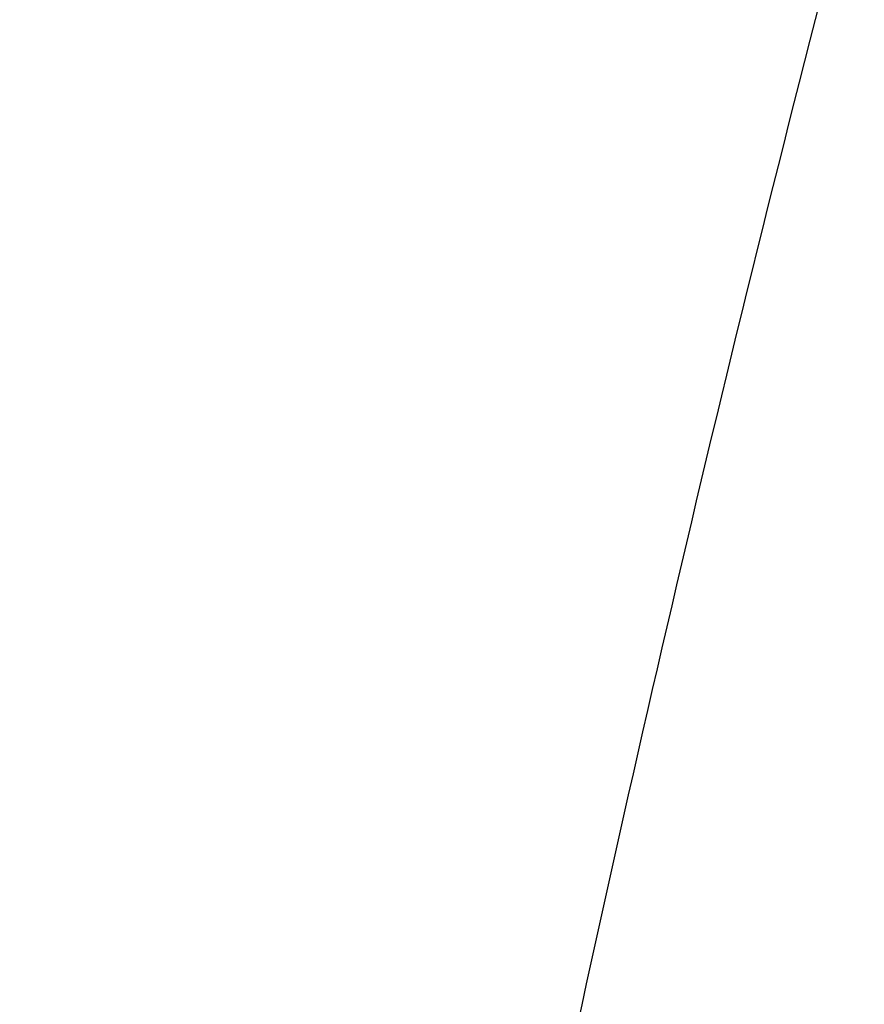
# Model space of a CAD drawing. Header units: millimetres. Extents: x 778 to 1998, y 0 to 125.
# Tile 78 of 256: x 1265.93 to 1266.08, y 15.196 to 15.371. Entities that reach past the tile are written whole.
import ezdxf

# ---------------------------------------------------------------- set-up
doc = ezdxf.new("R2010")
doc.units = ezdxf.units.MM
doc.header["$MEASUREMENT"] = 0
doc.layers.add('Predefinito', color=7, linetype='Continuous', true_color=0x000000)

msp = doc.modelspace()

# ---------------------------------------------------------------- linework, layer by layer
at = {"layer": 'Predefinito'}
msp.add_rational_spline([(1265.94651, 14.68463, 201.90386), (1266.21952, 17.13234, 202.13366), (1267.63321, 17.26088, 204.15941)], [1, 0.771550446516, 0.999999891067], degree=2, dxfattribs=at)
for points, knots in [([(1265.94651, 14.68463, 201.90386), (1265.64056, 14.78565, 202.13128), (1265.3598, 14.88443, 202.39729), (1264.99003, 15.02482, 202.84368), (1264.87555, 15.0702, 203.00002), (1264.66427, 15.15831, 203.32953), (1264.56762, 15.20097, 203.50235), (1264.39496, 15.28248, 203.86058), (1264.31895, 15.32133, 204.04598), (1264.19021, 15.39414, 204.42581), (1264.13721, 15.42823, 204.62077), (1264.05473, 15.49153, 205.02044), (1264.0255, 15.52071, 205.22527), (1263.99281, 15.57252, 205.63439), (1263.98905, 15.59533, 205.83954), (1263.99803, 15.6151, 206.04613)], [-0.012391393, -0.012391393, -0.012391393, -0.012391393, -0.011186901, -0.011186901, -0.010584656, -0.010584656, -0.00998241, -0.00998241, -0.009380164, -0.009380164, -0.008777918, -0.008777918, -0.008175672, -0.008175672, -0.007573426, -0.007573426, -0.007573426, -0.007573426]), ([(1242.8856, 15.33305, -24.39237), (1242.94164, 15.33094, -24.38936), (1242.99769, 15.32882, -24.38634), (1243.05373, 15.32671, -24.38333), (1273.85386, 14.1664, -22.72798), (1304.65401, 13.00609, -21.07289), (1335.4542, 11.84578, -19.41865), (1350.8543, 11.26562, -18.59152), (1366.2544, 10.68546, -17.76462), (1381.65453, 10.10531, -16.93816), (1397.05467, 9.52515, -16.11171), (1412.45482, 8.945, -15.28566), (1427.85503, 8.36484, -14.46074), (1443.25525, 7.78469, -13.63583), (1458.6555, 7.20454, -12.81171), (1474.05599, 6.6244, -11.9918), (1481.75623, 6.33433, -11.58184), (1489.45653, 6.04426, -11.17289), (1497.15699, 5.75422, -10.7671), (1501.00723, 5.60919, -10.5642), (1504.8575, 5.46418, -10.3621), (1508.70787, 5.31917, -10.16167), (1510.39594, 5.2556, -10.07379), (1512.08402, 5.19203, -9.98621), (1513.77213, 5.12847, -9.89913)], [92.454096, 92.454096, 92.454096, 92.454096, 92.622633, 92.622633, 92.622633, 185.245265, 185.245265, 185.245265, 231.556582, 231.556582, 231.556582, 277.867898, 277.867898, 277.867898, 324.179214, 324.179214, 324.179214, 347.334873, 347.334873, 347.334873, 358.912702, 358.912702, 358.912702, 363.98862, 363.98862, 363.98862, 363.98862])]:
    msp.add_open_spline(points, degree=3, knots=knots, dxfattribs=at)

doc.saveas('drawing.dxf')
